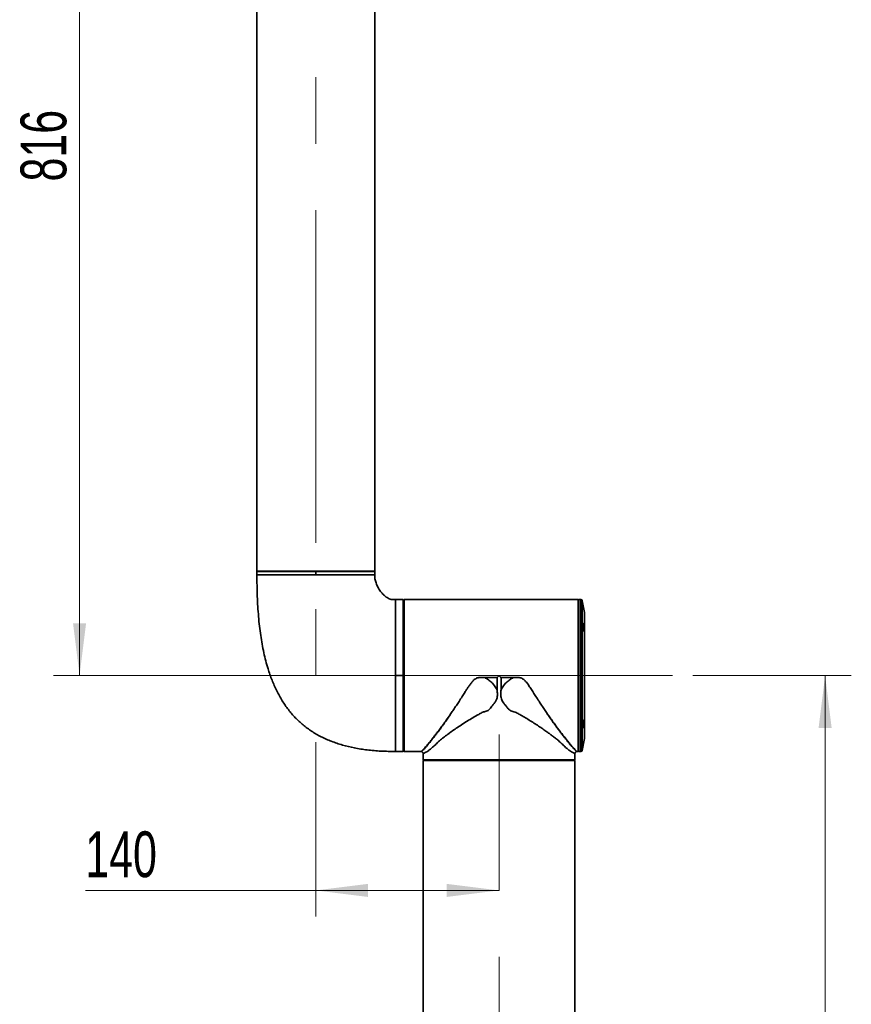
# Model space of a CAD drawing. Header units: millimetres. Extents: x 0 to 420, y 0 to 297.
# Tile 9 of 13: x 145 to 208, y 147 to 222. Entities that reach past the tile are written whole.
import ezdxf

# ---------------------------------------------------------------- set-up
doc = ezdxf.new("R2010")
doc.units = ezdxf.units.MM
doc.linetypes.add('CENTERX2', pattern=[20.32, 12.7, -2.54, 2.54, -2.54])
doc.layers.get('0').update_dxf_attribs({"lineweight": 18})
doc.layers.add('中心线层', color=6, linetype='CENTERX2', lineweight=25)
doc.layers.add('标注层', color=150, linetype='Continuous', lineweight=18)
doc.styles.add('SLDTEXTSTYLE2', font='txt', dxfattribs={"width": 0.7})
doc.dimstyles.new('SLDDIMSTYLE1', dxfattribs={"dimtxt": 3.5, "dimasz": 4, "dimexe": 0, "dimexo": 0.0625, "dimgap": 0.875, "dimtad": 1, "dimlfac": 10, "dimrnd": 1e-09, "dimzin": 12, "dimdsep": 46, "dimtxsty": 'SLDTEXTSTYLE2', "dimcen": 0.09, "dimdle": 8, "dimadec": 0, "dimazin": 3, "dimtfac": 1, "dimtdec": 3, "dimtofl": 0, "dimtmove": 0, "dimatfit": 3, "dimfxl": 1, "dimfrac": 2, "dimtolj": 1, "dimarcsym": 0})

# ---------------------------------------------------------------- blocks, each defined once
blk = doc.blocks.new('*X27')
at = {"layer": '标注层'}
for points in [[(167.463, 155.667), (171.463, 155.167), (171.463, 156.167)], [(181.463, 155.667), (177.463, 156.167), (177.463, 155.167)]]:
    blk.add_hatch(color=256, dxfattribs=at).paths.add_polyline_path(points, flags=0)
for p, q in [((167.463, 166.984), (167.463, 153.667)), ((167.463, 155.667), (149.86, 155.667)), ((167.463, 155.667), (181.463, 155.667))]:
    blk.add_line(p, q, dxfattribs=at)
at = {"layer": '标注层', "insert": (149.86, 160.179), "char_height": 3.5, "width": 9.36201, "attachment_point": 1, "style": 'SLDTEXTSTYLE2'}
blk.add_mtext('140', dxfattribs=at)
blk = doc.blocks.new('*X28')
at = {"layer": '标注层'}
for points in [[(149.419, 253.679), (148.919, 249.679), (149.919, 249.679)], [(149.419, 172.079), (149.919, 176.079), (148.919, 176.079)]]:
    blk.add_hatch(color=256, dxfattribs=at).paths.add_polyline_path(points, flags=0)
for p, q in [((155.232, 253.679), (147.419, 253.679)), ((149.419, 253.679), (149.419, 172.079)), ((169.317, 172.079), (147.419, 172.079))]:
    blk.add_line(p, q, dxfattribs=at)
at = {"layer": '标注层', "insert": (144.908, 209.824), "char_height": 3.5, "width": 9.85475, "attachment_point": 1, "rotation": 90, "style": 'SLDTEXTSTYLE2'}
blk.add_mtext('816', dxfattribs=at)
blk = doc.blocks.new('*X29')
at = {"layer": '标注层'}
for points in [[(206.372, 172.079), (205.872, 168.079), (206.872, 168.079)], [(206.372, 75.079), (206.872, 79.079), (205.872, 79.079)]]:
    blk.add_hatch(color=256, dxfattribs=at).paths.add_polyline_path(points, flags=0)
for p, q in [((196.273, 172.079), (208.372, 172.079)), ((206.372, 172.079), (206.372, 75.079)), ((199.501, 75.079), (208.372, 75.079))]:
    blk.add_line(p, q, dxfattribs=at)
at = {"layer": '标注层', "insert": (201.86, 120.524), "char_height": 3.5, "width": 9.85475, "attachment_point": 1, "rotation": 90, "style": 'SLDTEXTSTYLE2'}
blk.add_mtext('970', dxfattribs=at)

msp = doc.modelspace()

# ---------------------------------------------------------------- linework, layer by layer
at = {"color": 7, "linetype": 'Continuous', "lineweight": 35}
for p, q in [((162.9633, 248.2693), (162.9633, 180.0593)), ((171.9633, 180.0593), (171.9633, 248.2693)), ((163.5662, 180.0593), (162.9633, 180.0593)), ((162.9633, 180.0293), (162.9633, 179.779)), ((162.9633, 180.0293), (167.4633, 180.0293)), ((163.2633, 180.0593), (163.2633, 180.0293)), ((171.9633, 180.0593), (163.5662, 180.0593)), ((167.4633, 180.0293), (167.4633, 179.7793)), ((167.4633, 180.0293), (171.9633, 180.0293)), ((171.6633, 180.0293), (171.6633, 180.0593)), ((171.9633, 179.779), (171.9633, 180.0293)), ((173.8933, 177.8793), (173.563, 177.8793)), ((173.9933, 177.8784), (174.1433, 177.8784)), ((174.1433, 177.8784), (174.1433, 177.5793)), ((174.1433, 177.7793), (174.1433, 177.8784)), ((174.1633, 177.5793), (174.1433, 177.5793)), ((174.1636, 177.8288), (174.1633, 177.8288)), ((174.4733, 177.8793), (174.473, 177.8793)), ((187.513, 177.8793), (174.4733, 177.8793)), ((187.563, 177.8293), (187.513, 177.8793)), ((187.513, 166.2793), (187.513, 177.8793)), ((187.5633, 177.8293), (187.563, 177.8293)), ((187.7113, 177.8793), (187.5633, 177.8793)), ((187.5633, 176.1805), (187.5633, 177.8793)), ((187.9908, 176.8918), (187.8094, 177.7989)), ((187.9927, 167.2864), (187.9927, 176.8722)), ((187.9927, 167.2864), (187.9927, 176.8722)), ((187.5633, 166.2793), (187.5633, 176.1805)), ((174.1433, 172.0793), (173.5633, 172.0793)), ((180.368, 171.927), (181.311, 171.927)), ((181.311, 170.9923), (181.311, 171.927)), ((181.6156, 171.927), (181.6156, 170.9923)), ((181.6156, 171.927), (182.5586, 171.927)), ((177.7894, 169.1774), (177.7884, 169.1758)), ((185.1442, 169.167), (185.1387, 169.1752)), ((187.9389, 168.6969), (187.9431, 168.699)), ((187.8094, 166.3597), (187.9908, 167.2668)), ((173.563, 166.2793), (174.1433, 166.2793)), ((174.1433, 166.5793), (174.1633, 166.5793)), ((174.1636, 166.3298), (174.1633, 166.3298)), ((174.4733, 166.2793), (175.5151, 166.2793)), ((187.4115, 166.2793), (187.513, 166.2793)), ((187.513, 166.2793), (187.563, 166.3293)), ((187.563, 166.3293), (187.5633, 166.3293)), ((187.5633, 166.2793), (187.7113, 166.2793)), ((175.6633, 166.1203), (175.6633, 165.6496)), ((175.6633, 165.6496), (175.7133, 165.5996)), ((175.6633, 165.6496), (187.2633, 165.6496)), ((175.6633, 165.5793), (175.6633, 87.0793)), ((175.6633, 165.5793), (187.2633, 165.5793)), ((175.7133, 165.5996), (175.7133, 165.5993)), ((187.2133, 165.5996), (175.7133, 165.5996)), ((187.2133, 165.5993), (175.7133, 165.5993)), ((175.9633, 165.5993), (175.9633, 165.5793)), ((176.7001, 165.5793), (176.7001, 165.5993)), ((186.9633, 165.5793), (186.9633, 165.5993)), ((187.2133, 165.5996), (187.2633, 165.6496)), ((187.2133, 165.5993), (187.2133, 165.5996)), ((187.2633, 165.6496), (187.2633, 166.1203)), ((187.2633, 87.0793), (187.2633, 165.5793))]:
    msp.add_line(p, q, dxfattribs=at)
at = {"color": 8, "linetype": 'Continuous', "lineweight": 35}
for p, q in [((187.8094, 166.3597), (187.8094, 177.7989)), ((187.9908, 175.4823), (187.9908, 176.8918)), ((187.9908, 167.2668), (187.9908, 175.4823))]:
    msp.add_line(p, q, dxfattribs=at)
at = {"color": 7, "linetype": 'Continuous', "lineweight": 35}
for points in [[(174.1433, 172.0793), (174.1433, 172.553), (174.1433, 173.0236), (174.1433, 173.4878), (174.1433, 173.9426), (174.1433, 174.385), (174.1433, 174.812), (174.1433, 175.2207), (174.1433, 175.6084), (174.1433, 175.9726), (174.1433, 176.3107), (174.1433, 176.6205), (174.1433, 176.9), (174.1433, 177.1473), (174.1433, 177.3608), (174.1433, 177.5389), (174.1433, 177.6806), (174.1433, 177.7848), (174.1433, 177.8509), (174.1433, 177.8784)], [(174.1433, 177.5793), (174.1433, 177.5748), (174.1433, 177.5392), (174.1433, 177.4682), (174.1433, 177.3622), (174.1433, 177.2219), (174.1433, 177.0483), (174.1433, 176.8424), (174.1433, 176.6057), (174.1433, 176.3396), (174.1433, 176.0459), (174.1433, 175.7265), (174.1433, 175.3834), (174.1433, 175.0189), (174.1433, 174.6353), (174.1433, 174.2351), (174.1433, 173.821), (174.1433, 173.3955), (174.1433, 172.9616), (174.1433, 172.5219), (174.1433, 172.0793)], [(174.1633, 177.8288), (174.1633, 177.8042), (174.1633, 177.7431), (174.1633, 177.6459), (174.1633, 177.5133), (174.1633, 177.346), (174.1633, 177.1451), (174.1633, 176.912), (174.1633, 176.6481), (174.1633, 176.355), (174.1633, 176.0347), (174.1633, 175.6892), (174.1633, 175.3207), (174.1633, 174.9315), (174.1633, 174.5242), (174.1633, 174.1013), (174.1633, 173.6655), (174.1633, 173.2196), (174.1633, 172.7664), (174.1633, 172.3088), (174.1633, 171.8498), (174.1633, 171.3922), (174.1633, 170.939), (174.1633, 170.4931), (174.1633, 170.0573), (174.1633, 169.6344), (174.1633, 169.227), (174.1633, 168.8379), (174.1633, 168.4694), (174.1633, 168.1239), (174.1633, 167.8036), (174.1633, 167.5105), (174.1633, 167.2466), (174.1633, 167.0135), (174.1633, 166.8126), (174.1633, 166.6454), (174.1633, 166.5127), (174.1633, 166.4155), (174.1633, 166.3544), (174.1633, 166.3298)], [(174.1636, 166.3298), (174.1636, 166.3544), (174.1636, 166.4155), (174.1636, 166.5127), (174.1636, 166.6454), (174.1636, 166.8126), (174.1636, 167.0135), (174.1636, 167.2466), (174.1636, 167.5105), (174.1636, 167.8036), (174.1636, 168.1239), (174.1636, 168.4694), (174.1636, 168.8379), (174.1636, 169.227), (174.1636, 169.6344), (174.1636, 170.0573), (174.1636, 170.4931), (174.1636, 170.939), (174.1636, 171.3922), (174.1636, 171.8498), (174.1636, 172.3088), (174.1636, 172.7664), (174.1636, 173.2196), (174.1636, 173.6655), (174.1636, 174.1013), (174.1636, 174.5242), (174.1636, 174.9315), (174.1636, 175.3207), (174.1636, 175.6892), (174.1636, 176.0347), (174.1636, 176.355), (174.1636, 176.6481), (174.1636, 176.912), (174.1636, 177.1451), (174.1636, 177.346), (174.1636, 177.5133), (174.1636, 177.6459), (174.1636, 177.7431), (174.1636, 177.8042), (174.1636, 177.8288)], [(174.2136, 177.8786), (174.2136, 177.8541), (174.2136, 177.7947), (174.2136, 177.7008), (174.2136, 177.5729), (174.2136, 177.4118), (174.2136, 177.2184), (174.2136, 176.994), (174.2136, 176.7398), (174.2136, 176.4575), (174.2136, 176.1487), (174.2136, 175.8154), (174.2136, 175.4594), (174.2136, 175.083), (174.2136, 174.6885), (174.2136, 174.2782), (174.2136, 173.8546), (174.2136, 173.4202), (174.2136, 172.9778), (174.2136, 172.5299), (174.2136, 172.0793), (174.2136, 171.6287), (174.2136, 171.1808), (174.2136, 170.7384), (174.2136, 170.304), (174.2136, 169.8804), (174.2136, 169.4701), (174.2136, 169.0756), (174.2136, 168.6992), (174.2136, 168.3432), (174.2136, 168.0098), (174.2136, 167.7011), (174.2136, 167.4188), (174.2136, 167.1646), (174.2136, 166.9402), (174.2136, 166.7469), (174.2136, 166.5857), (174.2136, 166.4578), (174.2136, 166.3639), (174.2136, 166.3045), (174.2136, 166.28)], [(187.563, 177.8293), (187.563, 177.8116), (187.563, 177.7585), (187.563, 177.6704), (187.563, 177.5479), (187.563, 177.3916), (187.563, 177.2026), (187.563, 176.982), (187.563, 176.7312), (187.563, 176.4516), (187.563, 176.1452), (187.563, 175.8136), (187.563, 175.4591), (187.563, 175.0837), (187.563, 174.6897), (187.563, 174.2797), (187.563, 173.8561), (187.563, 173.4216), (187.563, 172.9788), (187.563, 172.5304), (187.563, 172.0793), (187.563, 171.6282), (187.563, 171.1798), (187.563, 170.737), (187.563, 170.3025), (187.563, 169.8789), (187.563, 169.4689), (187.563, 169.0749), (187.563, 168.6995), (187.563, 168.345), (187.563, 168.0134), (187.563, 167.707), (187.563, 167.4275), (187.563, 167.1766), (187.563, 166.956), (187.563, 166.767), (187.563, 166.6107), (187.563, 166.4882), (187.563, 166.4001), (187.563, 166.347), (187.563, 166.3293)], [(174.1433, 166.5793), (174.1433, 166.5632), (174.1433, 166.4396), (174.1433, 166.3507), (174.1433, 166.2972), (174.1433, 166.2793), (174.1433, 166.2972), (174.1433, 166.3507), (174.1433, 166.4396), (174.1433, 166.5632), (174.1433, 166.7208), (174.1433, 166.9115), (174.1433, 167.134), (174.1433, 167.387), (174.1433, 167.6689), (174.1433, 167.9781), (174.1433, 168.3125), (174.1433, 168.6701), (174.1433, 169.0488), (174.1433, 169.4462), (174.1433, 169.8597), (174.1433, 170.287), (174.1433, 170.7253), (174.1433, 171.172), (174.1433, 171.6242), (174.1433, 172.0793)], [(174.1433, 172.0793), (174.1433, 171.6367), (174.1433, 171.197), (174.1433, 170.7631), (174.1433, 170.3376), (174.1433, 169.9235), (174.1433, 169.5233), (174.1433, 169.1397), (174.1433, 168.7752), (174.1433, 168.4321), (174.1433, 168.1127), (174.1433, 167.819), (174.1433, 167.5529), (174.1433, 167.3162), (174.1433, 167.1103), (174.1433, 166.9367), (174.1433, 166.7965), (174.1433, 166.6905), (174.1433, 166.6194), (174.1433, 166.5838), (174.1433, 166.5793)], [(174.2136, 166.28), (174.3125, 166.28), (174.3901, 166.2799)]]:
    msp.add_lwpolyline(points, dxfattribs=at)
at = {"color": 8, "linetype": 'Continuous', "lineweight": 35}
for points in [[(187.7113, 176.1805), (187.7113, 176.4897), (187.7113, 176.7716), (187.7113, 177.0246), (187.7113, 177.2471), (187.7113, 177.4378), (187.7113, 177.5954), (187.7113, 177.719), (187.7113, 177.8079), (187.7113, 177.8614), (187.7113, 177.8793)], [(187.7113, 166.2793), (187.7113, 166.2972), (187.7113, 166.3507), (187.7113, 166.4396), (187.7113, 166.5632), (187.7113, 166.7208), (187.7113, 166.9115), (187.7113, 167.134), (187.7113, 167.387), (187.7113, 167.6689), (187.7113, 167.9781), (187.7113, 168.3125), (187.7113, 168.6701), (187.7113, 169.0488), (187.7113, 169.4462), (187.7113, 169.8597), (187.7113, 170.287), (187.7113, 170.7253), (187.7113, 171.172), (187.7113, 171.6242), (187.7113, 172.0793), (187.7113, 172.5344), (187.7113, 172.9866), (187.7113, 173.4333), (187.7113, 173.8716), (187.7113, 174.2989), (187.7113, 174.7125), (187.7113, 175.1098), (187.7113, 175.4885), (187.7113, 175.8461), (187.7113, 176.1805)]]:
    msp.add_lwpolyline(points, dxfattribs=at)
at = {"color": 7, "linetype": 'Continuous', "lineweight": 35}
for centre, start, end in [((187.7113, 177.7793), 11.309932, 90), ((187.8927, 176.8722), 0.000066, 11.309932), ((187.8927, 167.2864), 348.690068, 0.000066), ((187.7113, 166.3793), 270, 348.690068)]:
    msp.add_arc(centre, 0.1, start, end, dxfattribs=at)
for points, knots in [([(162.9633, 179.7793), (162.9688, 179.2279), (162.9793, 178.1607), (163.0761, 176.6143), (163.2387, 175.176), (163.476, 173.8453), (163.7709, 172.7013), (164.1076, 171.7296), (164.4674, 170.9111), (164.8827, 170.1587), (165.3559, 169.4725), (165.889, 168.8526), (166.484, 168.2994), (167.1426, 167.8131), (167.8664, 167.3939), (168.657, 167.0414), (169.5106, 166.7574), (170.4276, 166.5395), (171.4091, 166.3871), (172.4622, 166.2939), (173.1884, 166.2843), (173.5633, 166.2793)], [0, 0, 0, 0, 1.6543265, 3.2019719, 4.6471026, 5.9953804, 7.2544649, 8.1877813, 9.0784152, 9.9338095, 10.762731, 11.5751787, 12.3821685, 13.195354, 14.0265496, 14.8872542, 15.7882429, 16.7218716, 17.7121351, 18.7663487, 19.8909283, 19.8909283, 19.8909283, 19.8909283]), ([(162.9633, 179.7793), (162.9707, 179.7793), (162.9856, 179.7793), (163.1051, 179.7793), (163.2937, 179.7793), (163.5551, 179.7793), (163.883, 179.7793), (164.2722, 179.7793), (164.716, 179.7793), (165.2069, 179.7793), (165.7363, 179.7793), (166.2953, 179.7793), (166.8742, 179.7793), (167.2669, 179.7793), (167.4633, 179.7793)], [0, 0, 0, 0, 0.375, 0.7499999, 1.1249999, 1.4999998, 1.8749998, 2.2499998, 2.6249997, 2.9999997, 3.3749996, 3.7499996, 4.1249995, 4.4999996, 4.4999996, 4.4999996, 4.4999996]), ([(167.4633, 179.7793), (167.6596, 179.7793), (168.0523, 179.7793), (168.6313, 179.7793), (169.1903, 179.7793), (169.7197, 179.7793), (170.2106, 179.7793), (170.6544, 179.7793), (171.0436, 179.7793), (171.3715, 179.7793), (171.6329, 179.7793), (171.8215, 179.7793), (171.941, 179.7793), (171.9559, 179.7793), (171.9633, 179.7793)], [0, 0, 0, 0, 0.3749999, 0.75, 1.125, 1.5000001, 1.8750001, 2.25, 2.6250002, 3, 3.3750002, 3.7500001, 4.1250002, 4.5000002, 4.5000002, 4.5000002, 4.5000002]), ([(171.9633, 179.7793), (171.9668, 179.6789), (171.9742, 179.466), (172.0672, 179.1443), (172.2082, 178.8186), (172.4006, 178.5094), (172.6365, 178.236), (172.9121, 178.0222), (173.2272, 177.879), (173.4513, 177.8792), (173.5633, 177.8793)], [0, 0, 0, 0, 0.3007856, 0.6377444, 0.9974377, 1.3651411, 1.7275124, 2.075498, 2.408777, 2.7417329, 2.7417329, 2.7417329, 2.7417329]), ([(173.5633, 172.0793), (173.5633, 172.3324), (173.5633, 172.8385), (173.5633, 173.5847), (173.5633, 174.3052), (173.5633, 174.9876), (173.5633, 175.6202), (173.5633, 176.1922), (173.5633, 176.6939), (173.5633, 177.1165), (173.5633, 177.4534), (173.5633, 177.6965), (173.5633, 177.8506), (173.5633, 177.8697), (173.5633, 177.8793)], [0, 0, 0, 0, 0.4833329, 0.9666704, 1.4500049, 1.933338, 2.4166736, 2.9000081, 3.3833403, 3.8666747, 4.3500075, 4.8333409, 5.3166747, 5.8000088, 5.8000088, 5.8000088, 5.8000088]), ([(173.8933, 177.8793), (173.8944, 177.8793), (173.8961, 177.8792), (173.9078, 177.8791), (173.9218, 177.8789), (173.9399, 177.8787), (173.9636, 177.8785), (173.982, 177.8785), (173.9933, 177.8784)], [0, 0, 0, 0, 0.021513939, 0.034882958, 0.049949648, 0.065045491, 0.0784326, 0.099993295, 0.099993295, 0.099993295, 0.099993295]), ([(174.1636, 177.8288), (174.1643, 177.8295), (174.1661, 177.8312), (174.1679, 177.8331), (174.169, 177.8342)], [0, 0, 0, 0, 0.0031455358, 0.0076507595, 0.0076507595, 0.0076507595, 0.0076507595]), ([(174.169, 177.8342), (174.1679, 177.8331), (174.1661, 177.8312), (174.1643, 177.8295), (174.1636, 177.8288)], [0, 0, 0, 0, 0.0045052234, 0.0076507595, 0.0076507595, 0.0076507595, 0.0076507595]), ([(174.169, 177.8342), (174.1754, 177.8406), (174.1869, 177.8521), (174.1984, 177.8636), (174.2034, 177.8686)], [0, 0, 0, 0, 0.02727428, 0.048709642, 0.048709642, 0.048709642, 0.048709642]), ([(174.2034, 177.8686), (174.2046, 177.8698), (174.2069, 177.872), (174.2096, 177.8747), (174.2114, 177.8765), (174.2126, 177.8777), (174.2134, 177.8785), (174.2135, 177.8786), (174.2136, 177.8786)], [0, 0, 0, 0, 0.003684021, 0.007104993, 0.00894724, 0.010709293, 0.012536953, 0.014247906, 0.014247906, 0.014247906, 0.014247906]), ([(174.3901, 177.8787), (174.3572, 177.8786), (174.2983, 177.8786), (174.2395, 177.8786), (174.2136, 177.8786)], [0, 0, 0, 0, 0.09886847, 0.1765512, 0.1765512, 0.1765512, 0.1765512]), ([(174.4733, 177.8793), (174.472, 177.8793), (174.4695, 177.8792), (174.4504, 177.879), (174.423, 177.8787), (174.4011, 177.8787), (174.3901, 177.8787)], [0, 0, 0, 0, 0.020852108, 0.041588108, 0.062362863, 0.083153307, 0.083153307, 0.083153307, 0.083153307]), ([(174.4491, 177.879), (174.4491, 177.879), (174.458, 177.879), (174.469, 177.8793), (174.4719, 177.8793), (174.4733, 177.8793)], [0, 0, 0, 0, 0.000007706, 0.012119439, 0.024240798, 0.024240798, 0.024240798, 0.024240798]), ([(187.9762, 175.534), (187.976, 175.5457), (187.9755, 175.5813), (187.97, 175.6566), (187.9573, 175.7587), (187.9392, 175.8645), (187.9181, 175.9595), (187.8962, 176.0326), (187.8764, 176.0742), (187.8609, 176.0787), (187.8514, 176.047), (187.8489, 175.9961), (187.85, 175.9344), (187.8548, 175.8597), (187.8663, 175.7571), (187.8832, 175.6514), (187.9036, 175.5565), (187.9255, 175.4836), (187.9463, 175.442), (187.9631, 175.4378), (187.9742, 175.4682), (187.9755, 175.5127), (187.9762, 175.534)], [0, 0, 0, 0, 0.0313552, 0.0946448, 0.1634858, 0.2334484, 0.304821, 0.377195, 0.4497515, 0.5216206, 0.5923, 0.6574623, 0.6888168, 0.7521034, 0.8211334, 0.8910144, 0.9620849, 1.0342255, 1.1068253, 1.1789852, 1.2499197, 1.314929, 1.314929, 1.314929, 1.314929]), ([(187.8541, 176.0553), (187.8544, 176.0556), (187.8586, 176.0609), (187.8716, 176.0403), (187.8917, 175.9919), (187.9138, 175.9122), (187.9345, 175.8146), (187.9511, 175.7098), (187.961, 175.6158), (187.9636, 175.5517), (187.9622, 175.5021), (187.9569, 175.4643), (187.9478, 175.4595), (187.9434, 175.4572)], [0, 0, 0, 0, 0.00431709, 0.07067663, 0.13833614, 0.20712561, 0.27636335, 0.34505958, 0.41238841, 0.46937691, 0.50051952, 0.56343474, 0.62462727, 0.62462727, 0.62462727, 0.62462727]), ([(173.5633, 166.2793), (173.5633, 166.2889), (173.5633, 166.308), (173.5633, 166.4621), (173.5633, 166.7052), (173.5633, 167.0421), (173.5633, 167.4647), (173.5633, 167.9664), (173.5633, 168.5384), (173.5633, 169.171), (173.5633, 169.8534), (173.5633, 170.5739), (173.5633, 171.3201), (173.5633, 171.8262), (173.5633, 172.0793)], [0, 0, 0, 0, 0.483333, 0.9666663, 1.4500016, 1.9333339, 2.4166678, 2.8999994, 3.3833334, 3.8666685, 4.350001, 4.833335, 5.3166645, 5.7999969, 5.7999969, 5.7999969, 5.7999969]), ([(180.368, 171.927), (180.2825, 171.9357), (180.1118, 171.9531), (179.8957, 171.9316), (179.7334, 171.8738), (179.5848, 171.7872), (179.428, 171.6382), (179.2693, 171.4363), (179.1232, 171.2254), (178.9835, 171.0117), (178.8254, 170.7627), (178.6343, 170.46), (178.4191, 170.1241), (178.1994, 169.7875), (177.9926, 169.4758), (177.8558, 169.2748), (177.7894, 169.1774)], [0, 0, 0, 0, 0.2504045, 0.5002329, 0.6248185, 0.7502098, 0.9992314, 1.2500296, 1.5007487, 1.7512163, 2.0018281, 2.3739058, 2.8189205, 3.2068691, 3.6086575, 3.9869185, 3.9869185, 3.9869185, 3.9869185]), ([(181.311, 170.9923), (181.2529, 171.0949), (181.1387, 171.2969), (180.9094, 171.5534), (180.6546, 171.7694), (180.4627, 171.8749), (180.368, 171.927)], [0, 0, 0, 0, 0.3529532, 0.6946265, 1.0265675, 1.3504398, 1.3504398, 1.3504398, 1.3504398]), ([(181.311, 171.927), (181.3394, 171.9554), (181.3902, 172.0062), (181.4409, 172.057), (181.4633, 172.0793)], [0, 0, 0, 0, 0.12061278, 0.21538831, 0.21538831, 0.21538831, 0.21538831]), ([(181.4633, 172.0793), (181.4917, 172.0509), (181.5425, 172.0001), (181.5933, 171.9493), (181.6156, 171.927)], [0, 0, 0, 0, 0.12062048, 0.21538725, 0.21538725, 0.21538725, 0.21538725]), ([(182.5586, 171.927), (182.464, 171.875), (182.2723, 171.7696), (182.0176, 171.5538), (181.7881, 171.2972), (181.6737, 171.0951), (181.6156, 170.9923)], [0, 0, 0, 0, 0.3233612, 0.6551341, 0.996975, 1.3504416, 1.3504416, 1.3504416, 1.3504416]), ([(185.1387, 169.1752), (185.0697, 169.2763), (184.9292, 169.4825), (184.7214, 169.7963), (184.5043, 170.1291), (184.2919, 170.4605), (184.0856, 170.7874), (183.895, 171.0873), (183.7059, 171.3703), (183.518, 171.6195), (183.3421, 171.787), (183.1932, 171.8738), (183.0307, 171.9317), (182.8146, 171.9531), (182.6439, 171.9357), (182.5586, 171.927)], [0, 0, 0, 0, 0.3927346, 0.8005151, 1.1742781, 1.6125765, 1.9895316, 2.3275358, 2.6629456, 2.9893154, 3.2391668, 3.3648902, 3.489542, 3.7395424, 3.989592, 3.989592, 3.989592, 3.989592]), ([(181.311, 170.9923), (181.3186, 170.9319), (181.3331, 170.8171), (181.3387, 170.6436), (181.327, 170.4735), (181.2847, 170.2861), (181.195, 170.0946), (181.0623, 169.9055), (180.9162, 169.7517), (180.8094, 169.5918), (180.6925, 169.4666), (180.5169, 169.3533), (180.2737, 169.3158), (180.0282, 169.1826), (179.7163, 169.0161), (179.3493, 168.7973), (178.9124, 168.5272), (178.4971, 168.2562), (178.0987, 167.9857), (177.7927, 167.7705), (177.5548, 167.5979), (177.3848, 167.4718), (177.2207, 167.3476), (177.0631, 167.2242), (176.9095, 167.1012), (176.7687, 166.9681), (176.6352, 166.8339), (176.5053, 166.7116), (176.3821, 166.6), (176.24, 166.4782), (176.088, 166.3592), (175.9373, 166.2574), (175.797, 166.1766), (175.6864, 166.1289), (175.671, 166.1232), (175.6633, 166.1203)], [0, 0, 0, 0, 0.1315063, 0.2496079, 0.3742783, 0.4986393, 0.6622187, 0.8271345, 0.9957668, 1.1196846, 1.2418837, 1.3648212, 1.5660005, 1.771033, 1.9759176, 2.3532814, 2.7317582, 3.1582934, 3.5275447, 3.9125451, 4.1125467, 4.3047922, 4.4872882, 4.6872645, 4.8797916, 5.0725387, 5.266899, 5.4612578, 5.6570311, 5.8496032, 6.1725567, 6.4920321, 6.8206567, 7.310467, 7.8004469, 7.8004469, 7.8004469, 7.8004469]), ([(187.2633, 166.1203), (187.2598, 166.1217), (187.253, 166.1245), (187.1982, 166.1462), (187.1115, 166.1872), (186.9918, 166.2559), (186.8419, 166.3569), (186.691, 166.4746), (186.5502, 166.5949), (186.4276, 166.7057), (186.2976, 166.8279), (186.1632, 166.9625), (186.0099, 167.1085), (185.8307, 167.2502), (185.6305, 167.4054), (185.4185, 167.5637), (185.1733, 167.7423), (184.8889, 167.9431), (184.5635, 168.1657), (184.2173, 168.3958), (183.8589, 168.6238), (183.495, 168.8478), (183.1561, 169.0423), (182.8411, 169.2241), (182.5788, 169.3147), (182.365, 169.3808), (182.2471, 169.4599), (182.1661, 169.5386), (182.1111, 169.6039), (182.066, 169.6774), (182.0028, 169.7502), (181.9333, 169.83), (181.8605, 169.9179), (181.7815, 170.0239), (181.7019, 170.153), (181.6355, 170.3119), (181.5989, 170.4804), (181.5833, 170.7086), (181.6027, 170.8791), (181.6156, 170.9923)], [0, 0, 0, 0, 0.3275182, 0.6522977, 0.9730167, 1.3030719, 1.6221499, 1.9427933, 2.1342769, 2.3289094, 2.5239072, 2.7204587, 2.9148457, 3.1569968, 3.3987755, 3.6350644, 3.883153, 4.2037172, 4.5271135, 4.8587449, 5.2013879, 5.5201552, 5.8354069, 6.0803051, 6.324182, 6.4455106, 6.5677498, 6.6277775, 6.6901863, 6.7519988, 6.8137464, 6.8982937, 6.9809233, 7.0603459, 7.1835687, 7.307535, 7.4302523, 7.5541417, 7.7995692, 7.7995692, 7.7995692, 7.7995692]), ([(175.5151, 166.2796), (175.515, 166.2795), (175.5059, 166.2714), (175.5401, 166.3004), (175.6102, 166.3713), (175.7167, 166.4877), (175.8374, 166.6237), (175.9622, 166.7682), (176.1033, 166.935), (176.244, 167.1051), (176.3823, 167.2756), (176.5143, 167.441), (176.6577, 167.6238), (176.8124, 167.8247), (177.0039, 168.0779), (177.2343, 168.3896), (177.5053, 168.7668), (177.6929, 169.0378), (177.7884, 169.1758)], [0, 0, 0, 0, 0.0031366, 0.301483, 0.6148436, 0.9236219, 1.1538358, 1.3840572, 1.6092733, 1.8445204, 2.0134119, 2.1899027, 2.3740578, 2.5659402, 2.7655993, 3.0647391, 3.3699441, 3.6866603, 3.6866603, 3.6866603, 3.6866603]), ([(177.7884, 169.1759), (177.7257, 169.0836), (177.5908, 168.8849), (177.4377, 168.6655), (177.3268, 168.5086), (177.2655, 168.4224), (177.2027, 168.3348), (177.1387, 168.2459), (177.0734, 168.156), (176.9604, 168.0014), (176.8128, 167.8024), (176.6448, 167.5808), (176.5269, 167.4278), (176.4482, 167.3268), (176.3995, 167.2647), (176.3576, 167.2116), (176.3221, 167.1668), (176.2929, 167.1301), (176.2401, 167.0641), (176.1691, 166.9761), (176.0862, 166.8749), (176.0024, 166.7738), (175.9204, 166.6769), (175.8435, 166.5881), (175.7746, 166.5107), (175.709, 166.4402), (175.6447, 166.3771), (175.5869, 166.3274), (175.5403, 166.2941), (175.5267, 166.2852), (175.5204, 166.2812)], [0, 0, 0, 0, 0.2153158, 0.4639012, 0.5344097, 0.6071172, 0.6820053, 0.7590441, 0.8382101, 0.9194773, 1.1740881, 1.3919506, 1.5738534, 1.6515681, 1.7205784, 1.7809749, 1.8328311, 1.876215, 1.911186, 2.0706898, 2.2057996, 2.3170403, 2.5023019, 2.6565932, 2.7807249, 2.954377, 3.1325943, 3.3108693, 3.5151001, 3.685905, 3.685905, 3.685905, 3.685905]), ([(187.4061, 166.2812), (187.4013, 166.2843), (187.3903, 166.2914), (187.3548, 166.3163), (187.31, 166.3524), (187.2626, 166.3957), (187.2079, 166.4506), (187.1506, 166.5123), (187.0861, 166.5847), (187.0097, 166.6728), (186.9287, 166.7685), (186.8466, 166.8673), (186.7666, 166.9649), (186.6525, 167.1061), (186.4992, 167.2993), (186.3141, 167.5379), (186.1202, 167.7938), (185.9074, 168.0807), (185.6682, 168.4112), (185.4071, 168.781), (185.2307, 169.0401), (185.1442, 169.167)], [0, 0, 0, 0, 0.1398255, 0.3239295, 0.4607191, 0.60888, 0.7514113, 0.8983508, 1.0221397, 1.1758795, 1.3603672, 1.4684962, 1.5994345, 1.7536705, 2.0009588, 2.2705727, 2.5126051, 2.7570358, 3.0687162, 3.3779156, 3.675232, 3.675232, 3.675232, 3.675232]), ([(185.1442, 169.167), (185.2174, 169.0611), (185.3563, 168.86), (185.5633, 168.5689), (185.761, 168.2962), (185.9627, 168.0245), (186.1579, 167.7672), (186.3456, 167.5252), (186.5161, 167.3104), (186.6953, 167.0893), (186.8781, 166.8692), (187.0559, 166.6616), (187.2037, 166.4942), (187.3164, 166.371), (187.3945, 166.2934), (187.406, 166.2841), (187.4115, 166.2796)], [0, 0, 0, 0, 0.2423867, 0.4597369, 0.6968473, 0.9196916, 1.1669664, 1.4026231, 1.626773, 1.8395487, 2.1501093, 2.4555277, 2.7591219, 3.0674419, 3.3801184, 3.6752542, 3.6752542, 3.6752542, 3.6752542]), ([(187.9071, 168.1634), (187.9102, 168.1743), (187.9196, 168.2072), (187.9363, 168.28), (187.9548, 168.3828), (187.9691, 168.4922), (187.9766, 168.5899), (187.9764, 168.6652), (187.9688, 168.7109), (187.9548, 168.723), (187.9361, 168.6998), (187.9187, 168.6533), (187.9021, 168.5938), (187.886, 168.5217), (187.8687, 168.4188), (187.8557, 168.3096), (187.849, 168.2118), (187.8492, 168.1363), (187.8559, 168.0901), (187.8685, 168.0783), (187.8861, 168.1001), (187.9, 168.1421), (187.9071, 168.1634)], [0, 0, 0, 0, 0.0313424, 0.0945446, 0.1670469, 0.2387166, 0.3089719, 0.3779362, 0.446393, 0.5153462, 0.5855332, 0.6574943, 0.6888333, 0.75204, 0.8243445, 0.8957049, 0.9658232, 1.0349527, 1.1037082, 1.1728192, 1.2428779, 1.3150534, 1.3150534, 1.3150534, 1.3150534]), ([(187.9475, 168.7012), (187.9518, 168.6948), (187.9603, 168.6822), (187.9643, 168.6226), (187.961, 168.5421), (187.9507, 168.4464), (187.9347, 168.3457), (187.9161, 168.2571), (187.9021, 168.2043), (187.892, 168.1714), (187.8812, 168.1399), (187.8666, 168.1075), (187.8582, 168.1063), (187.8544, 168.1057)], [0, 0, 0, 0, 0.06884462, 0.13607051, 0.20216256, 0.26814644, 0.33507731, 0.40352233, 0.45804149, 0.47014444, 0.50182633, 0.56576482, 0.61813717, 0.61813717, 0.61813717, 0.61813717]), ([(174.169, 166.3244), (174.1679, 166.3255), (174.1661, 166.3274), (174.1643, 166.3291), (174.1636, 166.3298)], [0, 0, 0, 0, 0.0045052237, 0.0076507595, 0.0076507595, 0.0076507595, 0.0076507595]), ([(174.1636, 166.3298), (174.1643, 166.3291), (174.1661, 166.3274), (174.1679, 166.3255), (174.169, 166.3244)], [0, 0, 0, 0, 0.0031455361, 0.0076507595, 0.0076507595, 0.0076507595, 0.0076507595]), ([(174.2034, 166.29), (174.197, 166.2964), (174.1855, 166.3079), (174.1741, 166.3194), (174.169, 166.3244)], [0, 0, 0, 0, 0.027273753, 0.048709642, 0.048709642, 0.048709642, 0.048709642]), ([(174.2136, 166.28), (174.2135, 166.28), (174.2134, 166.2801), (174.2123, 166.2812), (174.2101, 166.2834), (174.2068, 166.2866), (174.2046, 166.2889), (174.2034, 166.29)], [0, 0, 0, 0, 0.001785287, 0.003575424, 0.007125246, 0.010684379, 0.01424796, 0.01424796, 0.01424796, 0.01424796]), ([(174.3901, 166.2799), (174.4011, 166.2799), (174.423, 166.2799), (174.4505, 166.2796), (174.4696, 166.2794), (174.472, 166.2793), (174.4733, 166.2793)], [0, 0, 0, 0, 0.020849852, 0.041585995, 0.062361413, 0.083153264, 0.083153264, 0.083153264, 0.083153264]), ([(175.5204, 166.2812), (175.5189, 166.2806), (175.5159, 166.2795), (175.5155, 166.2793), (175.5153, 166.2792)], [0, 0, 0, 0, 0.0027180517, 0.0055099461, 0.0055099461, 0.0055099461, 0.0055099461]), ([(175.5153, 166.2792), (175.5155, 166.2793), (175.5159, 166.2795), (175.5189, 166.2806), (175.5204, 166.2812)], [0, 0, 0, 0, 0.0027918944, 0.0055099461, 0.0055099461, 0.0055099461, 0.0055099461]), ([(175.5153, 166.2792), (175.5345, 166.2743), (175.5724, 166.2646), (175.6188, 166.2276), (175.6524, 166.1786), (175.6596, 166.1399), (175.6633, 166.1203)], [0, 0, 0, 0, 0.05890577, 0.11659501, 0.17426494, 0.23361483, 0.23361483, 0.23361483, 0.23361483]), ([(187.4113, 166.2792), (187.3921, 166.2743), (187.3542, 166.2646), (187.3078, 166.2276), (187.2742, 166.1786), (187.267, 166.1399), (187.2633, 166.1203)], [0, 0, 0, 0, 0.05890719, 0.11659643, 0.17426636, 0.23361626, 0.23361626, 0.23361626, 0.23361626]), ([(187.4113, 166.2792), (187.4111, 166.2793), (187.4107, 166.2795), (187.4076, 166.2806), (187.4061, 166.2812)], [0, 0, 0, 0, 0.0027926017, 0.0055113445, 0.0055113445, 0.0055113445, 0.0055113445])]:
    msp.add_open_spline(points, degree=3, knots=knots, dxfattribs=at)
at = {"layer": '中心线层', "linetype": 'CENTERX2', "lineweight": 18, "ltscale": 2}
for p, q in [((167.4633, 248.2693), (167.4633, 166.984)), ((169.3172, 172.0793), (196.2734, 172.0793)), ((181.4633, 74.392), (181.4633, 167.5793))]:
    msp.add_line(p, q, dxfattribs=at)

# ---------------------------------------------------------------- dimensions: what is measured, and where the dimension line sits
at = {"layer": '标注层'}
for base, p1, p2, picture, middle in [((149.4192, 172.0793), (155.232, 253.6793), (169.3172, 172.0793), '*X28', (149.4192, 212.8793)), ((206.3715, 75.0793), (196.2734, 172.0793), (199.5008, 75.0793), '*X29', (206.3715, 123.5793))]:
    dim = msp.add_linear_dim(base=base, p1=p1, p2=p2, angle=90, dimstyle='SLDDIMSTYLE1', override={"dimscale": 1, "dimsah": 1, "dimtzin": 12}, dxfattribs=at)
    dim.commit()
    dim.dimension.update_dxf_attribs({"geometry": picture, "text_midpoint": middle, "dimtype": 160})
dim = msp.add_linear_dim(base=(181.4633, 155.667), p1=(167.4633, 166.984), p2=(181.4633, 167.5793), dimstyle='SLDDIMSTYLE1', override={"dimscale": 1, "dimsah": 1, "dimtzin": 12}, dxfattribs=at)
dim.commit()
dim.dimension.update_dxf_attribs({"geometry": '*X27', "text_midpoint": (152.9148, 155.667), "dimtype": 160})

doc.saveas('drawing.dxf')
